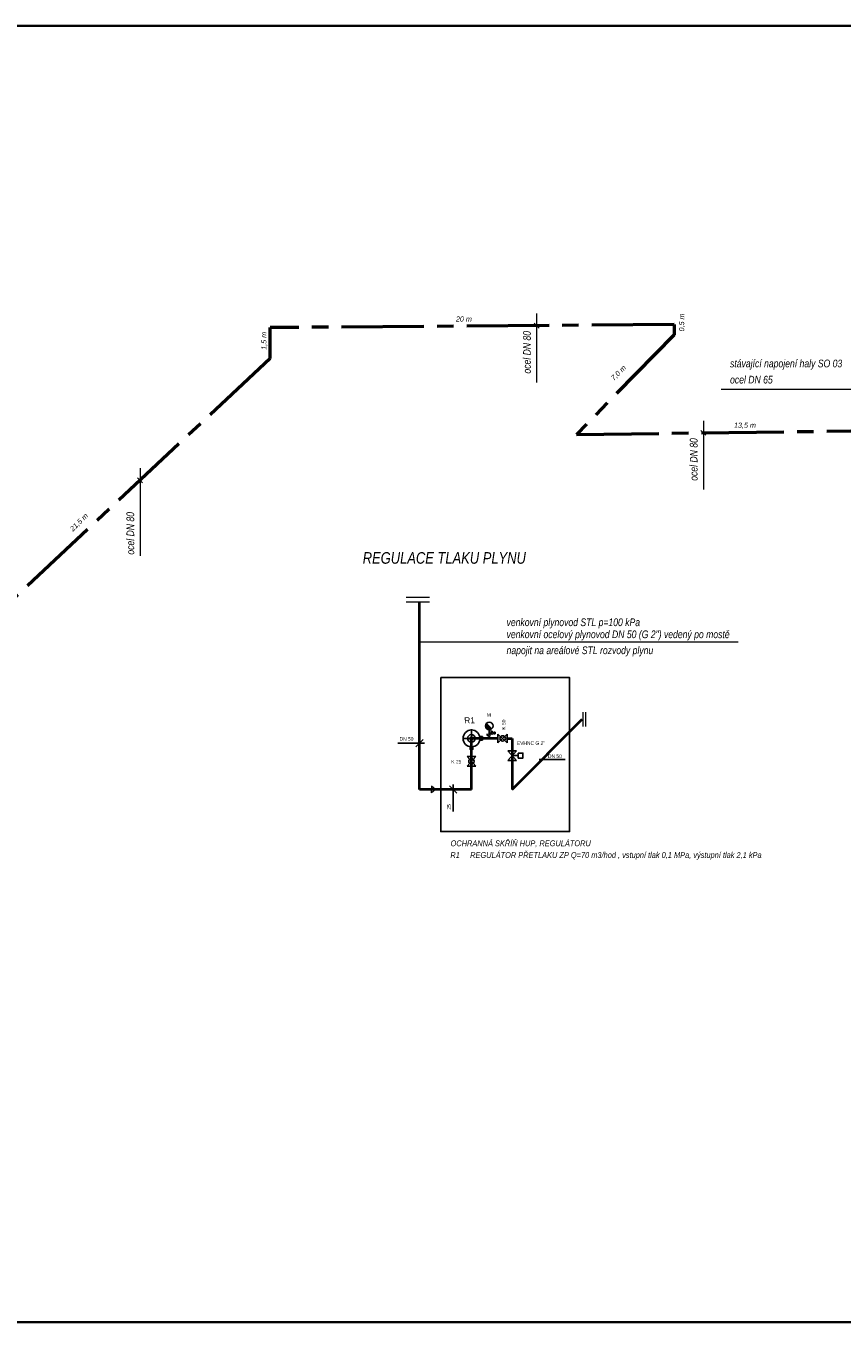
# Model space of a CAD drawing. Header units: millimetres. Extents: x 61711 to 471607, y -104436 to 321769.
# Tile 2 of 10: x 273545 to 313211, y -104436 to -41436. Entities that reach past the tile are written whole.
import ezdxf

# ---------------------------------------------------------------- set-up
doc = ezdxf.new("R2010")
doc.units = ezdxf.units.MM
doc.linetypes.add('I-PLYN', pattern=[760, 500, -80, 100, -80])
for name, color, linetype in [('1', 7, 'Continuous'), ('plyn-popis', 7, 'Continuous'), ('PLYNNOVY', 7, 'Continuous'), ('SCHEMA', 7, 'Continuous')]:
    doc.layers.add(name, color=color, linetype=linetype)
for name, color, linetype, lineweight in [('LEGENDA', 7, 'Continuous', 0), ('Plyn', 7, 'Continuous', 30), ('plyn_popis', 7, 'Continuous', 18), ('plyn_potrubi', 40, 'PLYN2', 40)]:
    doc.layers.add(name, color=color, linetype=linetype, lineweight=lineweight)
doc.styles.add('ARIEL', font='arial.ttf')
doc.styles.add('INDRA', font='ariali.ttf')
doc.styles.get("Standard").update_dxf_attribs({"font": 'arial.ttf'})
doc.linetypes.add('PLYN2', pattern='A,5,-0.5,["+",Standard,S=1,R=0,X=0,Y=-0.42],-1.2', length=6.7)

msp = doc.modelspace()

# ---------------------------------------------------------------- hatches: boundary and pattern name
at = {"layer": '1'}
h = msp.add_hatch(dxfattribs=at)
h.set_pattern_fill('ANSI31', scale=280.546875, angle=90, style=0)
h.set_pattern_definition([(135, (27854148.788, 13939711.516), (-24.79707472, -24.79707472), [])])
h.paths.add_polyline_path([(295931, -75337, 0.192029), (295881, -75463, 0.658872), (296191, -75596)])

# ---------------------------------------------------------------- linework, layer by layer
at = {"layer": '1', "color": 7}
for p, q in [((296191, -75596), (295931, -75337)), ((295956, -75920), (295956, -75838)), ((296017, -75920), (295956, -75920)), ((296065, -75646), (296065, -75806)), ((296065, -75806), (296149, -75806)), ((296065, -75808), (296065, -75866)), ((296065, -75961), (296065, -76066)), ((296197, -75718), (296121, -75718)), ((296197, -75756), (296197, -75718)), ((296248, -75806), (296328, -75806)), ((296351, -75840), (296284, -75840)), ((296286, -75770), (296351, -75770)), ((296351, -75770), (296351, -75840))]:
    msp.add_line(p, q, dxfattribs=at)
for centre, radius in [((296065, -75463), 183), ((296065, -75913), 47.6), ((296199, -75806), 49.5)]:
    msp.add_circle(centre, radius, dxfattribs=at)
at = {"layer": 'Plyn', "color": 40, "linetype": 'I-PLYN', "lineweight": 53, "ltscale": 8}
for p, q in [((305048, -55951), (285415, -56100)), ((305048, -55951), (305048, -56451)), ((285415, -57600), (285415, -56100)), ((305048, -56451), (300303, -61290)), ((285415, -57600), (269981, -72047)), ((300303, -61290), (319819, -61043))]:
    msp.add_line(p, q, dxfattribs=at)
at = {"layer": 'plyn-popis', "ltscale": 200}
msp.add_line((297178, -76904), (297472, -76904), dxfattribs=at)
at = {"layer": 'plyn-popis'}
msp.add_lwpolyline([(293710, -73114), (299969, -73114), (299969, -80598), (293710, -80598)], close=True, dxfattribs=at)
at = {"layer": 'plyn-popis', "ltscale": 200}
msp.add_lwpolyline([(297472, -76781), (297699, -76781), (297699, -77026), (297472, -77026)], close=True, dxfattribs=at)
at = {"layer": 'plyn_popis'}
for p, q in [((298366, -55414), (298366, -58761)), ((298247, -55883), (298485, -56121)), ((314005, -59100), (307340, -59100)), ((306351, -61093), (306589, -61331)), ((306470, -60624), (306470, -63972)), ((279091, -62932), (279091, -67198)), ((278971, -63401), (279210, -63640))]:
    msp.add_line(p, q, dxfattribs=at)
at = {"layer": 'plyn_popis', "ltscale": 400}
for p, q in [((292018, -69200), (293159, -69200)), ((292018, -69434), (293159, -69434)), ((300610, -74785), (300610, -75480)), ((300740, -74785), (300740, -75480)), ((293451, -78546), (293250, -78385)), ((293250, -78385), (293250, -78547)), ((293451, -78546), (293250, -78708)), ((293250, -78708), (293250, -78547))]:
    msp.add_line(p, q, dxfattribs=at)
at = {"layer": 'plyn_popis', "ltscale": 200}
msp.add_line((292679, -71368), (308158, -71368), dxfattribs=at)
at = {"layer": 'plyn_popis', "color": 1, "lineweight": 35, "ltscale": 30}
msp.add_lwpolyline([(341789, -41436), (341789, -104436), (252689, -104436), (252689, -41436)], close=True, dxfattribs=at)
at = {"layer": 'plyn_potrubi', "ltscale": 200}
for p, q in [((292679, -78546), (292679, -69434)), ((297178, -78543), (300584, -75137)), ((295199, -78546), (295199, -76066)), ((296483, -76066), (295199, -76066)), ((296942, -76068), (297178, -76068)), ((297178, -76068), (297178, -78543)), ((295199, -78546), (292679, -78546))]:
    msp.add_line(p, q, dxfattribs=at)
at = {"layer": 'SCHEMA', "color": 7, "linetype": 'Continuous'}
for p, q in [((292854, -76121), (292503, -76481)), ((295825, -76066), (294835, -76066)), ((295474, -76066), (294902, -76066)), ((295199, -75619), (295199, -76582)), ((295199, -75883), (295199, -75667)), ((295728, -75982), (295600, -75982)), ((295728, -76151), (295600, -76151)), ((295728, -76151), (295728, -75982)), ((296942, -76280), (296483, -75854)), ((296483, -75854), (296483, -76281)), ((296483, -76281), (296942, -75855)), ((296942, -75855), (296942, -76280)), ((297391, -76674), (296964, -77133)), ((297392, -77133), (296965, -76674)), ((296965, -76674), (297391, -76674)), ((295411, -76950), (294985, -77409)), ((294985, -77409), (295412, -77409)), ((295412, -77409), (294986, -76950)), ((294986, -76950), (295411, -76950)), ((296964, -77133), (297392, -77133)), ((294135, -78378), (294494, -78729))]:
    msp.add_line(p, q, dxfattribs=at)
at = {"layer": 'SCHEMA', "color": 7, "lineweight": -3, "ltscale": 80}
for p, q in [((291613, -76300), (292917, -76300)), ((294314, -79619), (294314, -78315))]:
    msp.add_line(p, q, dxfattribs=at)
at = {"layer": 'SCHEMA', "color": 7, "ltscale": 80}
for p, q in [((298774, -76949), (298487, -77230)), ((299754, -77090), (298493, -77090))]:
    msp.add_line(p, q, dxfattribs=at)
at = {"layer": 'SCHEMA', "color": 7, "linetype": 'Continuous'}
msp.add_lwpolyline([(295268, -76471), (295268, -76592), (295129, -76592), (295129, -76471)], dxfattribs=at)
for centre, radius in [((295199, -76066), 410), ((295199, -76066), 184), ((295199, -76066), 71.9), ((296713, -76066), 132), ((295198, -77180), 132)]:
    msp.add_circle(centre, radius, dxfattribs=at)

# ---------------------------------------------------------------- texts
at = {"layer": 'LEGENDA', "ltscale": 400, "style": 'INDRA', "width": 0.8}
for s, height, p in [('REGULACE TLAKU PLYNU', 562.5, (289914, -67576, -30443)), ('OCHRANNÁ SKŘÍŇ HUP, REGULÁTORU', 281.25, (294184, -81306, -30443)), ('R1     REGULÁTOR PŘETLAKU ZP Q=70 m3/hod , vstupní tlak 0,1 MPa, výstupní tlak 2,1 kPa', 281.25, (294175, -81876))]:
    msp.add_text(s, height=height, dxfattribs=at).set_placement(p)
at = {"layer": 'Plyn', "color": 7, "style": 'ARIEL'}
msp.add_text('R1', height=295.3, rotation=0.77041, dxfattribs=at).set_placement((294845, -75339, -26309))
at = {"layer": 'plyn_popis', "linetype": 'Continuous', "style": 'INDRA', "width": 0.8}
for s, height, p in [('20 m', 250, (294444, -55805)), ('stávající napojení haly SO 03', 375, (307767, -58030)), ('ocel DN 65', 375, (307767, -58816)), ('13,5 m', 250, (307957, -60969)), ('venkovní plynovod STL p=100 kPa', 375, (296905, -70609)), ('venkovní ocelový plynovod DN 50 (G 2") vedený po mostě', 375, (296905, -71194)), ('napojit na areálové STL rozvody plynu', 375, (296905, -71971))]:
    msp.add_text(s, height=height, dxfattribs=at).set_placement(p)
for s, height, rotation, p in [('0,5 m', 250, 90, (305538, -56287)), ('1,5 m', 250, 90, (285235, -57179)), ('ocel DN 80', 375, 90, (298083, -58335)), ('7,0 m', 250, 45, (302119, -58692)), ('ocel DN 80', 375, 90, (306187, -63545)), ('21,5 m', 250, 45, (275833, -66021)), ('ocel DN 80', 375, 90, (278807, -67135))]:
    msp.add_text(s, height=height, rotation=rotation, dxfattribs=at).set_placement(p)
at = {"layer": 'PLYNNOVY', "color": 7, "linetype": 'Continuous', "width": 0.9}
for s, height, p in [('M', 173, (295946, -75013, -12781)), ('DN 50', 173.2, (291705, -76177)), ('EVHNC G 2"', 173.2, (297407, -76383)), ('DN 50', 173.2, (298918, -77017)), ('K 25', 173.2, (294219, -77285, -12781))]:
    msp.add_text(s, height=height, dxfattribs=at).set_placement(p)
for s, p in [('K 50', (296851, -75641)), ('25', (294190, -79528))]:
    msp.add_text(s, height=173.2, rotation=90, dxfattribs=at).set_placement(p)

doc.saveas('drawing.dxf')
